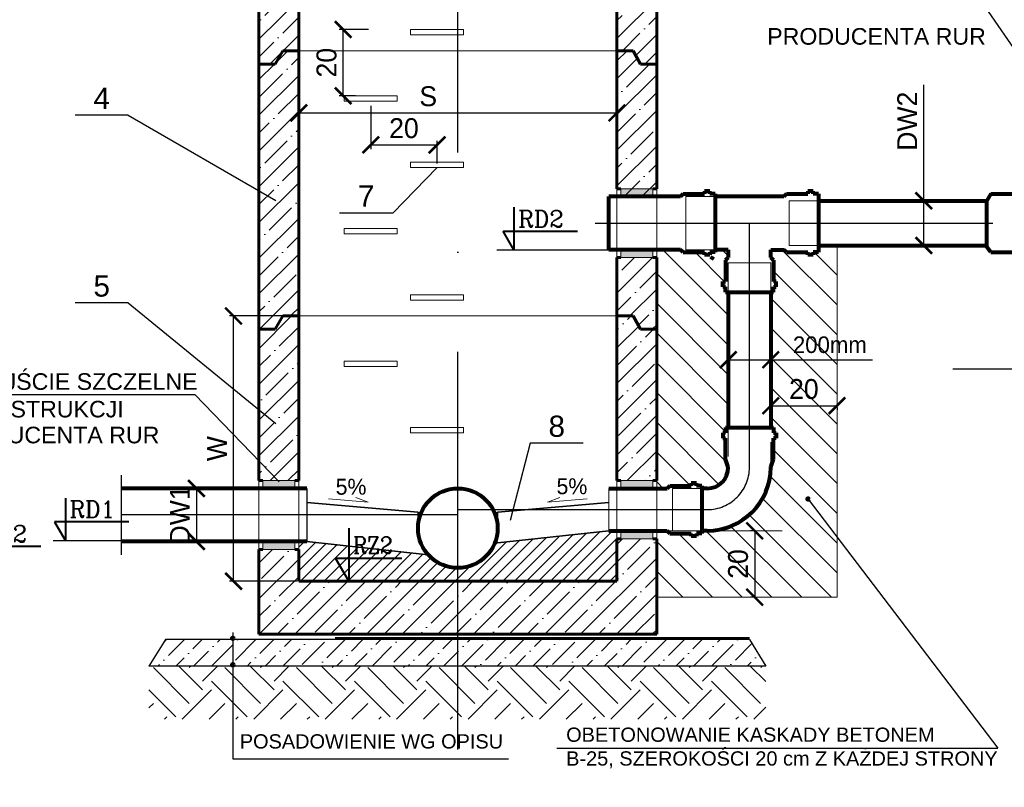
# Model space of a CAD drawing. Header units: millimetres. Extents: x -223 to 911, y -2562 to -571.
# Tile 5 of 15: x 210 to 507, y -2069 to -1837. Entities that reach past the tile are written whole.
import ezdxf
from ezdxf.enums import TextEntityAlignment as Align

# ---------------------------------------------------------------- set-up
doc = ezdxf.new("R2010")
doc.units = ezdxf.units.MM
doc.header["$LTSCALE"] = 10
for name, pattern in [('ACAD_ISO10W100', [18, 12, -3, 0, -3]), ('HIDDEN', [0.375, 0.25, -0.125]), ('HIDDEN2', [4.7625, 3.175, -1.5875])]:
    doc.linetypes.add(name, pattern=pattern)
for name, color, linetype, lineweight in [('Kineta', 7, 'Continuous', 35), ('KRESKOWANIE', 7, 'Continuous', 18), ('Opisy', 7, 'Continuous', 25), ('osie', 7, 'ACAD_ISO10W100', 25), ('Przecięcia', 7, 'HIDDEN2', 18), ('Rury', 7, 'Continuous', 80), ('Studzienka - konstrukcje', 7, 'Continuous', 60), ('Studzineka - cienkie', 7, 'Continuous', 20), ('Teren', 7, 'Continuous', 20), ('Wymiary', 7, 'Continuous', 18)]:
    doc.layers.add(name, color=color, linetype=linetype, lineweight=lineweight)
doc.layers.add('USZCZELNIENIE', color=7, linetype='Continuous')
doc.styles.add('Arial', font='arial.ttf', dxfattribs={"height": 6})
doc.styles.add('Romanc', font='romanc.shx', dxfattribs={"height": 15})
doc.dimstyles.new('ISO-25', dxfattribs={"dimtxt": 6, "dimasz": 5, "dimexe": 1.25, "dimexo": 0.5, "dimgap": 2, "dimtad": 1, "dimdec": 0, "dimtxsty": 'Standard', "dimblk": 'ARCHTICK', "dimcen": 2.5, "dimadec": 0, "dimazin": 0, "dimtfac": 1, "dimtdec": 0, "dimtmove": 0, "dimatfit": 3, "dimfxl": 1, "dimarcsym": 0})
pattern_1 = [(135, (-13.298, -1147.455), (-4.49013, -4.49013), [])]

# ---------------------------------------------------------------- blocks, each defined once
blk = doc.blocks.new('_ArchTick')
at = {"color": 0, "linetype": 'ByBlock', "const_width": 0.15}
blk.add_lwpolyline([(-0.5, -0.5), (0.5, 0.5)], dxfattribs=at)
blk = doc.blocks.new('*D199')
at = {"layer": 'Defpoints', "color": 0, "transparency": 16777216}
for p in [(263.82, -1978.43), (263.75, -1994.43), (263.82, -1994.43)]:
    blk.add_point(p, dxfattribs=at)
at = {"layer": 'Wymiary', "color": 0, "lineweight": -2, "transparency": 16777216}
for p, q in [((263.32, -1978.43), (262.5, -1978.43)), ((263.75, -1978.43), (263.75, -1994.43)), ((263.32, -1994.43), (262.5, -1994.43))]:
    blk.add_line(p, q, dxfattribs=at)
at = {"layer": 'Wymiary', "color": 0, "lineweight": -2, "transparency": 16777216, "xscale": 5, "yscale": 5, "zscale": 5}
for p, rotation in [((263.75, -1978.43), 90), ((263.75, -1994.43), 270)]:
    blk.add_blockref('_ArchTick', p, dxfattribs=dict(at, rotation=rotation))
at = {"layer": 'Wymiary', "color": 0, "transparency": 16777216, "insert": (258.75, -1986.43), "char_height": 6, "attachment_point": 5, "rotation": 90}
blk.add_mtext('DW1', dxfattribs=at)
blk = doc.blocks.new('*D200')
at = {"layer": 'Defpoints', "color": 0, "transparency": 16777216}
for p in [(483.7, -1891.68), (483.2, -1905.17), (483.7, -1905.17)]:
    blk.add_point(p, dxfattribs=at)
at = {"layer": 'Wymiary', "color": 0, "lineweight": -2, "transparency": 16777216}
for p, q in [((483.2, -1891.68), (483.2, -1856.68)), ((483.2, -1891.68), (481.95, -1891.68)), ((483.2, -1905.17), (483.2, -1891.68)), ((483.2, -1905.17), (481.95, -1905.17))]:
    blk.add_line(p, q, dxfattribs=at)
at = {"layer": 'Wymiary', "color": 0, "lineweight": -2, "transparency": 16777216, "xscale": 5, "yscale": 5, "zscale": 5}
for p, rotation in [((483.2, -1891.68), 90), ((483.2, -1905.17), 270)]:
    blk.add_blockref('_ArchTick', p, dxfattribs=dict(at, rotation=rotation))
at = {"layer": 'Wymiary', "color": 0, "transparency": 16777216, "insert": (478.2, -1867.68), "char_height": 6, "attachment_point": 5, "rotation": 90}
blk.add_mtext('DW2', dxfattribs=at)
blk = doc.blocks.new('*D233')
at = {"layer": 'Defpoints', "color": 0, "transparency": 16777216}
for p in [(424.22, -1939.63), (437.02, -1939.63), (437.02, -1939.63)]:
    blk.add_point(p, dxfattribs=at)
at = {"layer": 'Wymiary', "color": 0, "lineweight": -2, "transparency": 16777216}
for p, q in [((424.22, -1939.13), (424.22, -1938.38)), ((424.22, -1939.63), (437.02, -1939.63)), ((437.02, -1939.13), (437.02, -1938.38)), ((437.02, -1939.63), (467.69, -1939.63))]:
    blk.add_line(p, q, dxfattribs=at)
at = {"layer": 'Wymiary', "color": 0, "lineweight": -2, "transparency": 16777216, "xscale": 5, "yscale": 5, "zscale": 5, "rotation": 180}
blk.add_blockref('_ArchTick', (424.22, -1939.63), dxfattribs=at)
at = {"layer": 'Wymiary', "color": 0, "lineweight": -2, "transparency": 16777216, "xscale": 5, "yscale": 5, "zscale": 5}
blk.add_blockref('_ArchTick', (437.02, -1939.63), dxfattribs=at)
at = {"layer": 'Wymiary', "color": 0, "transparency": 16777216, "insert": (454.86, -1935.13), "char_height": 5, "attachment_point": 5}
blk.add_mtext('200mm', dxfattribs=at)
blk = doc.blocks.new('*D203')
at = {"layer": 'Defpoints', "color": 0, "transparency": 16777216}
for p in [(294.62, -1843.28), (390.62, -1843.28), (390.62, -1865.19)]:
    blk.add_point(p, dxfattribs=at)
at = {"layer": 'Wymiary', "color": 0, "lineweight": -2, "transparency": 16777216}
for p, q in [((294.62, -1843.78), (294.62, -1866.44)), ((390.62, -1843.78), (390.62, -1866.44)), ((294.62, -1865.19), (390.62, -1865.19))]:
    blk.add_line(p, q, dxfattribs=at)
at = {"layer": 'Wymiary', "color": 0, "lineweight": -2, "transparency": 16777216, "xscale": 5, "yscale": 5, "zscale": 5, "rotation": 180}
blk.add_blockref('_ArchTick', (294.62, -1865.19), dxfattribs=at)
at = {"layer": 'Wymiary', "color": 0, "lineweight": -2, "transparency": 16777216, "xscale": 5, "yscale": 5, "zscale": 5}
blk.add_blockref('_ArchTick', (390.62, -1865.19), dxfattribs=at)
at = {"layer": 'Wymiary', "color": 0, "transparency": 16777216, "insert": (333.69, -1860.19), "char_height": 6, "attachment_point": 5}
blk.add_mtext('S', dxfattribs=at)
blk = doc.blocks.new('*D235')
at = {"layer": 'Defpoints', "color": 0, "transparency": 16777216}
for p in [(274.95, -1926.43), (294.62, -1926.43), (294.62, -2006.43)]:
    blk.add_point(p, dxfattribs=at)
at = {"layer": 'Wymiary', "color": 0, "lineweight": -2, "transparency": 16777216}
for p, q in [((294.12, -1926.43), (273.7, -1926.43)), ((274.95, -2006.43), (274.95, -1926.43)), ((294.12, -2006.43), (273.7, -2006.43))]:
    blk.add_line(p, q, dxfattribs=at)
at = {"layer": 'Wymiary', "color": 0, "lineweight": -2, "transparency": 16777216, "xscale": 5, "yscale": 5, "zscale": 5}
for p, rotation in [((274.95, -1926.43), 90), ((274.95, -2006.43), 270)]:
    blk.add_blockref('_ArchTick', p, dxfattribs=dict(at, rotation=rotation))
at = {"layer": 'Wymiary', "color": 0, "transparency": 16777216, "insert": (269.95, -1966.43), "char_height": 6, "attachment_point": 5, "rotation": 90}
blk.add_mtext('W', dxfattribs=at)
blk = doc.blocks.new('*D234')
at = {"layer": 'Defpoints', "color": 0, "transparency": 16777216}
for p in [(437.02, -1953.49), (457.02, -1953.49), (457.02, -1953.49)]:
    blk.add_point(p, dxfattribs=at)
at = {"layer": 'Wymiary', "color": 0, "lineweight": -2, "transparency": 16777216}
for p, q in [((437.02, -1953.49), (457.02, -1953.49)), ((437.02, -1953.99), (437.02, -1954.74)), ((457.02, -1953.99), (457.02, -1954.74))]:
    blk.add_line(p, q, dxfattribs=at)
at = {"layer": 'Wymiary', "color": 0, "lineweight": -2, "transparency": 16777216, "xscale": 5, "yscale": 5, "zscale": 5, "rotation": 180}
blk.add_blockref('_ArchTick', (437.02, -1953.49), dxfattribs=at)
at = {"layer": 'Wymiary', "color": 0, "lineweight": -2, "transparency": 16777216, "xscale": 5, "yscale": 5, "zscale": 5}
blk.add_blockref('_ArchTick', (457.02, -1953.49), dxfattribs=at)
at = {"layer": 'Wymiary', "color": 0, "transparency": 16777216, "insert": (447.02, -1948.49), "char_height": 6, "attachment_point": 5}
blk.add_mtext('20', dxfattribs=at)
blk = doc.blocks.new('*D213')
at = {"layer": 'Defpoints', "color": 0, "transparency": 16777216}
for p in [(432.19, -1991.23), (432.19, -2011.23), (432.19, -2011.23)]:
    blk.add_point(p, dxfattribs=at)
at = {"layer": 'Wymiary', "color": 0, "lineweight": -2, "transparency": 16777216}
for p, q in [((431.69, -1991.23), (430.94, -1991.23)), ((432.19, -1991.23), (432.19, -2011.23)), ((431.69, -2011.23), (430.94, -2011.23))]:
    blk.add_line(p, q, dxfattribs=at)
at = {"layer": 'Wymiary', "color": 0, "lineweight": -2, "transparency": 16777216, "xscale": 5, "yscale": 5, "zscale": 5}
for p, rotation in [((432.19, -1991.23), 90), ((432.19, -2011.23), 270)]:
    blk.add_blockref('_ArchTick', p, dxfattribs=dict(at, rotation=rotation))
at = {"layer": 'Wymiary', "color": 0, "transparency": 16777216, "insert": (427.19, -2001.23), "char_height": 6, "attachment_point": 5, "rotation": 90}
blk.add_mtext('20', dxfattribs=at)
blk = doc.blocks.new('*D230')
at = {"layer": 'Defpoints', "color": 0, "transparency": 16777216}
for p in [(308.03, -1840.03), (316.2, -1840.03), (312.2, -1860.03)]:
    blk.add_point(p, dxfattribs=at)
at = {"layer": 'Wymiary', "color": 0, "lineweight": -2, "transparency": 16777216}
for p, q in [((315.7, -1840.03), (306.78, -1840.03)), ((308.03, -1860.03), (308.03, -1840.03)), ((311.7, -1860.03), (306.78, -1860.03))]:
    blk.add_line(p, q, dxfattribs=at)
at = {"layer": 'Wymiary', "color": 0, "lineweight": -2, "transparency": 16777216, "xscale": 5, "yscale": 5, "zscale": 5}
for p, rotation in [((308.03, -1840.03), 90), ((308.03, -1860.03), 270)]:
    blk.add_blockref('_ArchTick', p, dxfattribs=dict(at, rotation=rotation))
at = {"layer": 'Wymiary', "color": 0, "transparency": 16777216, "insert": (303.03, -1850.03), "char_height": 6, "attachment_point": 5, "rotation": 90}
blk.add_mtext('20', dxfattribs=at)
blk = doc.blocks.new('*D231')
at = {"layer": 'Defpoints', "color": 0, "transparency": 16777216}
for p in [(316.36, -1862.53), (336.36, -1874.82), (336.36, -1880.93)]:
    blk.add_point(p, dxfattribs=at)
at = {"layer": 'Wymiary', "color": 0, "lineweight": -2, "transparency": 16777216}
for p, q in [((316.36, -1863.03), (316.36, -1876.07)), ((336.36, -1880.43), (336.36, -1873.57)), ((316.36, -1874.82), (336.36, -1874.82))]:
    blk.add_line(p, q, dxfattribs=at)
at = {"layer": 'Wymiary', "color": 0, "lineweight": -2, "transparency": 16777216, "xscale": 5, "yscale": 5, "zscale": 5, "rotation": 180}
blk.add_blockref('_ArchTick', (316.36, -1874.82), dxfattribs=at)
at = {"layer": 'Wymiary', "color": 0, "lineweight": -2, "transparency": 16777216, "xscale": 5, "yscale": 5, "zscale": 5}
blk.add_blockref('_ArchTick', (336.36, -1874.82), dxfattribs=at)
at = {"layer": 'Wymiary', "color": 0, "transparency": 16777216, "insert": (326.36, -1869.82), "char_height": 6, "attachment_point": 5}
blk.add_mtext('20', dxfattribs=at)

msp = doc.modelspace()

# ---------------------------------------------------------------- hatches: boundary and pattern name
at = {"layer": 'Kineta', "lineweight": 15}
h = msp.add_hatch(dxfattribs=at)
h.set_pattern_fill('ANSI31', color=256, scale=2, angle=90, style=0)
h.set_pattern_definition(pattern_1)
h.paths.add_polyline_path([(402.62, -2011.23), (457.02, -2011.23), (457.02, -1906.43), (451.42, -1906.43), (451.42, -1907.23), (449.82, -1907.23), (449.82, -1908.03), (448.22, -1908.03), (448.22, -1907.23), (441.82, -1907.23), (441.02, -1906.43), (437.02, -1906.43), (437.02, -1908.83), (437.82, -1909.63), (437.82, -1916.03), (438.62, -1916.03), (438.62, -1917.63), (437.82, -1917.63), (437.82, -1919.23), (437.02, -1919.23), (437.02, -1960.03), (437.82, -1960.03), (437.82, -1961.63), (438.62, -1961.63), (438.62, -1963.23), (437.82, -1963.23), (437.82, -1969.63), (436.47, -1976.59), (435.26, -1980.06), (432.43, -1984.48), (430.74, -1986.23), (427.99, -1988.31), (424.22, -1990.13), (421.3, -1990.91), (416.22, -1991.23), (416.22, -1992.03), (414.62, -1992.03), (414.62, -1992.83), (413.02, -1992.83), (413.02, -1992.03), (406.62, -1992.03), (405.82, -1991.23), (402.62, -1991.23)])
h = msp.add_hatch(dxfattribs=at)
h.set_pattern_fill('ANSI31', color=256, scale=2, angle=90, style=0)
h.set_pattern_definition(pattern_1)
h.paths.add_polyline_path([(402.62, -1908.83), (402.62, -1906.43), (409.82, -1906.43), (410.62, -1907.23), (417.02, -1907.23), (417.02, -1908.03), (418.62, -1908.03), (418.62, -1907.23), (420.22, -1907.23), (420.22, -1906.43), (424.22, -1906.43), (424.22, -1908.83), (423.42, -1909.63), (423.42, -1916.03), (422.62, -1916.03), (422.62, -1917.63), (423.42, -1917.63), (423.42, -1919.23), (424.22, -1919.23), (424.22, -1960.03), (423.42, -1960.03), (423.42, -1961.63), (422.62, -1961.63), (422.62, -1963.23), (423.42, -1963.23), (423.42, -1969.63), (424.22, -1972.03), (423.9, -1974.04), (423.29, -1975.36), (422.35, -1976.55), (421.01, -1977.58), (419.86, -1978.09), (417.82, -1978.43), (416.22, -1978.43), (416.22, -1977.63), (414.62, -1977.63), (414.62, -1976.83), (413.02, -1976.83), (413.02, -1977.63), (406.62, -1977.63), (405.82, -1978.43), (402.62, -1978.43)])
h = msp.add_hatch(dxfattribs=at)
h.set_pattern_fill('ANSI31', color=256, scale=0.8, style=0)
h.set_pattern_definition([(45, (-654.1754, -2431.256), (-1.796051, 1.796051), [])])
h.paths.add_polyline_path([(294.62, -2006.43), (342.62, -2006.43), (342.62, -2002.43, -0.213422), (333.68, -1998.43), (297.02, -1994.43), (294.62, -1994.43), (294.62, -1996.83), (294.62, -1996.83)])
h.paths.add_polyline_path([(342.62, -2006.43), (390.62, -2006.43), (390.62, -1993.63), (390.62, -1991.23), (388.22, -1991.23), (353.72, -1994.99, -0.304016), (342.62, -2002.43)])
at = {"layer": 'KRESKOWANIE'}
h = msp.add_hatch(dxfattribs=at)
h.set_pattern_fill('ANSI35', color=256, scale=1.2)
h.set_pattern_definition([(45, (-13.298, -1147.455), (-5.388154, 5.388154), []), (45, (-7.91, -1147.455), (-5.388154, 5.388154), [9.525, -1.905, 0, -1.905])])
h.paths.add_polyline_path([(294.62, -1822.43), (282.62, -1822.43), (282.62, -1850.43), (287.47, -1850.43), (289.78, -1846.43), (294.62, -1846.43)])
h.paths.add_polyline_path([(402.62, -1822.43), (390.62, -1822.43), (390.62, -1846.43), (395.47, -1846.43), (397.78, -1850.43), (402.62, -1850.43)])
h = msp.add_hatch(dxfattribs=at)
h.set_pattern_fill('ANSI35', color=256, scale=1.2, style=0)
h.set_pattern_definition([(45, (-358.1754, -2431.256), (-5.388154, 5.388154), []), (45, (-352.787, -2431.256), (-5.388154, 5.388154), [9.525, -1.905, 0, -1.905])])
h.paths.add_polyline_path([(282.62, -1930.43), (287.47, -1930.43), (289.78, -1926.43), (294.62, -1926.43), (294.62, -1846.43), (289.78, -1846.43), (287.47, -1850.43), (282.62, -1850.43)])
h.paths.add_polyline_path([(390.62, -1890.43), (402.62, -1890.43), (402.62, -1850.43), (397.78, -1850.43), (395.47, -1846.43), (390.62, -1846.43)])
h.paths.add_polyline_path([(402.62, -1908.83), (390.62, -1908.83), (390.62, -1926.43), (395.47, -1926.43), (397.78, -1930.43), (402.62, -1930.43)])
h = msp.add_hatch(dxfattribs=at)
h.set_pattern_fill('ANSI35', color=256, scale=1.2, style=0)
h.set_pattern_definition([(45, (-654.1754, -2431.256), (-5.388154, 5.388154), []), (45, (-648.787, -2431.256), (-5.388154, 5.388154), [9.525, -1.905, 0, -1.905])])
h.paths.add_polyline_path([(294.62, -1926.43), (289.78, -1926.43), (287.47, -1930.43), (282.62, -1930.43), (282.62, -1976.03), (294.62, -1976.03)])
h.paths.add_polyline_path([(282.62, -1996.83), (282.62, -2007.73), (294.62, -2004.05), (294.62, -1996.83)])
h.paths.add_polyline_path([(342.62, -2022.43), (342.62, -2006.43), (294.62, -2006.43), (294.62, -2004.05), (282.62, -2007.73), (282.62, -2022.43)])
h.paths.add_polyline_path([(342.62, -2006.43), (342.62, -2022.43), (402.62, -2022.43), (402.62, -1993.63), (390.62, -1993.63), (390.62, -2006.43)])
h.paths.add_polyline_path([(390.62, -1976.03), (402.62, -1976.03), (402.62, -1930.43), (397.78, -1930.43), (395.47, -1926.43), (390.62, -1926.43)])
h = msp.add_hatch(dxfattribs=at)
h.set_pattern_fill('ANSI36', color=256, scale=1.2, style=0)
h.set_pattern_definition([(45, (593.39, -2046.3707), (2.020558, 7.40871), [9.525, -1.905, 0, -1.905])])
h.paths.add_polyline_path([(435.51, -2032.03), (430.62, -2024.03), (254.37, -2024.03), (249.42, -2032.03)])
at = {"layer": 'Teren'}
h = msp.add_hatch(dxfattribs=at)
h.set_pattern_fill('EARTH', color=256, scale=2.4, angle=45, style=0)
h.set_pattern_definition([(45, (-682.723, -2489.147), (1e-15, 21.55261), [15.24, -15.24]), (45, (-686.764, -2485.106), (1e-15, 21.55261), [15.24, -15.24]), (45, (-690.805, -2481.065), (1e-15, 21.55261), [15.24, -15.24]), (135, (-690.805, -2478.371), (-21.55261, 1e-15), [15.24, -15.24]), (135, (-686.764, -2474.33), (-21.55261, 1e-15), [15.24, -15.24]), (135, (-682.723, -2470.289), (-21.55261, 1e-15), [15.24, -15.24])])
h.paths.add_polyline_path([(435.51, -2048.03), (435.51, -2032.03), (249.42, -2032.03), (249.42, -2048.03)])
at = {"layer": 'USZCZELNIENIE'}
h = msp.add_hatch(color=256, dxfattribs=at)
h.paths.add_polyline_path([(391.82, -1888.03), (391.82, -1890.43), (401.42, -1890.43), (401.42, -1888.03)])
h.paths.add_polyline_path([(401.42, -1908.83), (401.42, -1906.43), (391.82, -1906.43), (391.82, -1908.83)])
h = msp.add_hatch(color=256, dxfattribs=at)
h.paths.add_polyline_path([(283.82, -1976.03), (283.82, -1978.43), (293.42, -1978.43), (293.42, -1976.03)])
h.paths.add_polyline_path([(293.42, -1996.83), (293.42, -1994.43), (283.82, -1994.43), (283.82, -1996.83)])
h = msp.add_hatch(color=256, dxfattribs=at)
h.paths.add_polyline_path([(401.42, -1978.43), (401.42, -1976.03), (391.82, -1976.03), (391.82, -1978.43)])
h.paths.add_polyline_path([(401.42, -1991.23), (391.82, -1991.23), (391.82, -1993.63), (401.42, -1993.63)])

# ---------------------------------------------------------------- linework, layer by layer
at = {"color": 7, "linetype": 'Continuous'}
for p, q in [((410.25, -1907.04), (410.25, -1907.19)), ((410.25, -1907.19), (410.25, -1907.3))]:
    msp.add_line(p, q, dxfattribs=at)
for p, q in [((241.02, -1974.43), (241.02, -1998.43)), ((297.02, -1978.43), (297.02, -1994.43))]:
    msp.add_line(p, q)
at = {"layer": 'Kineta', "lineweight": 15}
for p, q in [((457.02, -2011.23), (457.02, -1905.17)), ((402.62, -2011.23), (457.02, -2011.23))]:
    msp.add_line(p, q, dxfattribs=at)
at = {"layer": 'Kineta'}
for p, q in [((330.62, -1985.63), (297.02, -1982.69)), ((354.62, -1985.63), (388.22, -1982.69)), ((330.62, -1990.43), (330.62, -1985.63)), ((354.62, -1990.43), (354.62, -1985.63)), ((388.22, -1991.23), (353.72, -1994.99)), ((297.02, -1994.43), (333.68, -1998.43))]:
    msp.add_line(p, q, dxfattribs=at)
for centre, start, end in [((342.62, -2186.83), 80.4727, 80.4727), ((621.41, -2223.67), 99.5273, 99.5273), ((621.41, -2223.67), 99.5273, 99.5273), ((621.41, -2223.67), 99.5273, 99.5273), ((66.97, -2271.63), 99.5273, 99.5273), ((342.62, -2271.63), 99.5273, 99.5273), ((342.62, -2271.63), 80.4727, 80.4727)]:
    msp.add_arc(centre, 290, start, end, dxfattribs=at)
at = {"layer": 'Opisy'}
for p, q in [((499.4, -1829.94), (567.6, -1929.17)), ((243.17, -1865.89), (227.17, -1865.89)), ((243.17, -1865.89), (287.7, -1891.6)), ((322.96, -1895.39), (336.36, -1881.63)), ((322.96, -1895.39), (306.96, -1895.39)), ((354.39, -1906.43), (388.22, -1906.43)), ((243.17, -1922.5), (227.17, -1922.5)), ((243.17, -1922.5), (287.7, -1958.82)), ((184.26, -1950.09), (263.31, -1950.09)), ((263.31, -1950.09), (288.67, -1976.4)), ((364.46, -1964.8), (358.42, -1988.16)), ((380.46, -1964.8), (364.46, -1964.8)), ((448.27, -1981.64), (505.58, -2056.78)), ((220.49, -1994.17), (241.02, -1994.17)), ((274.72, -2021.92), (274.72, -2059.96)), ((372.53, -2056.78), (505.58, -2056.78)), ((274.72, -2059.96), (357.86, -2059.96))]:
    msp.add_line(p, q, dxfattribs=at)
at = {"layer": 'Opisy', "lineweight": 40}
for p, q in [((359.5, -1893.63), (359.5, -1906.43)), ((359.5, -1906.43), (356.3, -1900.88)), ((356.3, -1900.88), (378.7, -1900.88)), ((224.2, -1981.37), (224.2, -1994.17)), ((220.93, -1988.42), (243.33, -1988.42)), ((224.2, -1994.17), (221, -1988.62)), ((309.7, -1990.43), (309.7, -2006.43)), ((194.41, -1995.84), (216.81, -1995.84)), ((309.7, -2006.43), (305.7, -1999.5)), ((305.7, -1999.5), (325.7, -1999.5))]:
    msp.add_line(p, q, dxfattribs=at)
at = {"layer": 'Opisy', "lineweight": 60}
for centre in [(448.27, -1981.64), (274.72, -2023.63), (274.72, -2031.63)]:
    msp.add_circle(centre, 0.4, dxfattribs=at)
at = {"layer": 'osie'}
for p, q in [((342.62, -2057.2), (342.62, -1758.1)), ((384.02, -1898.43), (518.67, -1898.43)), ((430.62, -1972.03), (430.62, -1898.43)), ((732.01, -1942.47), (492.01, -1942.47)), ((732.01, -1942.47), (492.01, -1942.47)), ((732.01, -1942.47), (492.01, -1942.47)), ((342.62, -1986.43), (241.02, -1986.43)), ((342.62, -1984.83), (417.82, -1984.83))]:
    msp.add_line(p, q, dxfattribs=at)
msp.add_arc((417.82, -1972.03), 12.8, 270, 0, dxfattribs=at)
at = {"layer": 'Przecięcia'}
for p, q in [((390.62, -1888.03), (390.62, -1908.83)), ((402.62, -1888.03), (402.62, -1908.83)), ((420.22, -1890.43), (411.42, -1890.43)), ((411.42, -1890.43), (411.42, -1906.43)), ((420.22, -1890.43), (411.42, -1890.43)), ((411.42, -1890.43), (411.42, -1906.43)), ((451.42, -1891.68), (442.62, -1891.68)), ((442.62, -1891.68), (442.62, -1905.17)), ((411.42, -1906.43), (420.22, -1906.43)), ((411.42, -1906.43), (420.22, -1906.43)), ((442.62, -1905.17), (451.11, -1905.17)), ((424.22, -1919.23), (424.22, -1910.43)), ((424.22, -1910.43), (437.02, -1910.43)), ((437.02, -1910.43), (437.02, -1919.23)), ((424.22, -1960.03), (424.22, -1968.83)), ((437.02, -1973.25), (437.02, -1964.45)), ((282.62, -1976.03), (282.62, -1979.63)), ((282.62, -1978.43), (282.62, -1994.43)), ((294.62, -1976.03), (294.62, -1979.63)), ((294.62, -1978.43), (294.62, -1994.43)), ((390.62, -1976.03), (390.62, -1979.63)), ((390.62, -1978.43), (390.62, -1991.23)), ((402.62, -1976.03), (402.62, -1979.63)), ((402.62, -1978.43), (402.62, -1991.23)), ((416.22, -1978.43), (407.42, -1978.43)), ((407.42, -1978.43), (407.42, -1991.23)), ((390.62, -1993.63), (390.62, -1991.23)), ((402.62, -1993.63), (402.62, -1991.23)), ((407.42, -1991.23), (416.22, -1991.23)), ((282.62, -1996.83), (282.62, -1994.43)), ((294.62, -1996.83), (294.62, -1994.43))]:
    msp.add_line(p, q, dxfattribs=at)
at = {"layer": 'Rury'}
for p, q in [((418.62, -1888.83), (417.02, -1888.83)), ((417.02, -1888.83), (417.02, -1889.63)), ((418.62, -1889.63), (418.62, -1888.83)), ((449.82, -1888.83), (448.22, -1888.83)), ((448.22, -1888.83), (448.22, -1889.63)), ((449.82, -1889.63), (449.82, -1888.83)), ((388.22, -1906.43), (388.22, -1890.43)), ((409.82, -1890.43), (388.22, -1890.43)), ((410.62, -1889.63), (409.82, -1890.43)), ((410.62, -1889.63), (417.02, -1889.63)), ((420.22, -1889.63), (418.62, -1889.63)), ((420.22, -1889.63), (420.22, -1907.23)), ((441.02, -1890.43), (420.22, -1890.43)), ((441.82, -1889.63), (441.02, -1890.43)), ((441.82, -1889.63), (448.22, -1889.63)), ((451.42, -1889.63), (449.82, -1889.63)), ((451.42, -1889.63), (451.42, -1907.23)), ((451.42, -1891.68), (502.23, -1891.68)), ((502.23, -1905.54), (502.23, -1891.68)), ((503.4, -1889.6), (509.73, -1889.6)), ((409.82, -1906.43), (388.22, -1906.43)), ((410.62, -1907.23), (409.82, -1906.43)), ((424.22, -1906.43), (420.22, -1906.43)), ((424.22, -1906.43), (424.22, -1908.83)), ((437.02, -1908.83), (437.02, -1906.43)), ((437.02, -1906.43), (441.02, -1906.43)), ((441.82, -1907.23), (441.02, -1906.43)), ((451.42, -1905.17), (502.23, -1905.17)), ((503.4, -1907.16), (509.73, -1907.16)), ((410.62, -1907.23), (417.02, -1907.23)), ((417.02, -1908.03), (417.02, -1907.23)), ((418.62, -1908.03), (417.02, -1908.03)), ((420.22, -1907.23), (418.62, -1907.23)), ((418.62, -1907.23), (418.62, -1908.03)), ((418.83, -1908.56), (419.89, -1909.18)), ((423.42, -1909.63), (424.22, -1908.83)), ((423.42, -1909.63), (423.42, -1916.03)), ((437.82, -1909.63), (437.02, -1908.83)), ((437.82, -1909.63), (437.82, -1916.03)), ((441.82, -1907.23), (448.22, -1907.23)), ((448.22, -1908.03), (448.22, -1907.23)), ((449.82, -1908.03), (448.22, -1908.03)), ((451.42, -1907.23), (449.82, -1907.23)), ((449.82, -1907.23), (449.82, -1908.03)), ((422.62, -1917.63), (422.62, -1916.03)), ((422.62, -1916.03), (423.42, -1916.03)), ((438.62, -1916.03), (437.82, -1916.03)), ((438.62, -1917.63), (438.62, -1916.03)), ((423.42, -1917.63), (422.62, -1917.63)), ((423.42, -1919.23), (423.42, -1917.63)), ((437.82, -1919.23), (437.82, -1917.63)), ((437.82, -1917.63), (438.62, -1917.63)), ((423.42, -1919.23), (437.82, -1919.23)), ((424.22, -1919.23), (424.22, -1960.03)), ((437.02, -1919.23), (437.02, -1960.03)), ((423.42, -1960.03), (437.82, -1960.03)), ((423.42, -1960.03), (423.42, -1961.63)), ((437.82, -1960.03), (437.82, -1961.63)), ((423.42, -1961.63), (422.62, -1961.63)), ((422.62, -1961.63), (422.62, -1963.23)), ((422.62, -1963.23), (423.42, -1963.23)), ((423.42, -1969.63), (423.42, -1963.23)), ((437.82, -1961.63), (438.62, -1961.63)), ((437.82, -1969.63), (437.82, -1963.23)), ((438.62, -1963.23), (437.82, -1963.23)), ((438.62, -1961.63), (438.62, -1963.23)), ((424.22, -1972.03), (423.42, -1969.63)), ((437.02, -1972.03), (437.82, -1969.63)), ((297.02, -1978.43), (241.02, -1978.43)), ((388.22, -1978.43), (405.82, -1978.43)), ((388.22, -1978.43), (405.82, -1978.43)), ((406.62, -1977.63), (405.82, -1978.43)), ((406.62, -1977.63), (413.02, -1977.63)), ((414.62, -1976.83), (413.02, -1976.83)), ((413.02, -1976.83), (413.02, -1977.63)), ((414.62, -1977.63), (414.62, -1976.83)), ((416.22, -1977.63), (414.62, -1977.63)), ((416.22, -1977.63), (416.22, -1992.03)), ((417.82, -1978.43), (416.22, -1978.43)), ((388.22, -1991.23), (405.82, -1991.23)), ((406.62, -1992.03), (405.82, -1991.23)), ((406.62, -1992.03), (413.02, -1992.03)), ((413.02, -1992.83), (413.02, -1992.03)), ((414.62, -1992.83), (413.02, -1992.83)), ((416.22, -1992.03), (414.62, -1992.03)), ((414.62, -1992.03), (414.62, -1992.83)), ((417.82, -1991.23), (416.22, -1991.23)), ((297.02, -1994.43), (241.02, -1994.43))]:
    msp.add_line(p, q, dxfattribs=at)
for points in [[(503.4, -1889.6), (502.23, -1891.68)], [(503.4, -1907.16), (502.23, -1905.54)]]:
    msp.add_lwpolyline(points, dxfattribs=at)
msp.add_circle((342.62, -1990.43), 12, dxfattribs=at)
for radius in [19.2, 6.4]:
    msp.add_arc((417.82, -1972.03), radius, 270, 0, dxfattribs=at)
at = {"layer": 'Studzienka - konstrukcje'}
for p, q in [((282.62, -1850.43), (282.62, -1822.43)), ((294.62, -1846.43), (294.62, -1822.43)), ((390.62, -1846.43), (390.62, -1822.43)), ((402.62, -1850.43), (402.62, -1822.43)), ((287.47, -1850.43), (289.78, -1846.43)), ((287.47, -1850.43), (289.78, -1846.43)), ((294.62, -1846.43), (289.78, -1846.43)), ((294.62, -1846.43), (289.78, -1846.43)), ((294.62, -1926.43), (294.62, -1846.43)), ((390.62, -1846.43), (395.47, -1846.43)), ((390.62, -1846.43), (395.47, -1846.43)), ((390.62, -1888.03), (390.62, -1846.43)), ((397.78, -1850.43), (395.47, -1846.43)), ((397.78, -1850.43), (395.47, -1846.43)), ((282.62, -1930.43), (282.62, -1850.43)), ((287.47, -1850.43), (282.62, -1850.43)), ((287.47, -1850.43), (282.62, -1850.43)), ((397.78, -1850.43), (402.62, -1850.43)), ((397.78, -1850.43), (402.62, -1850.43)), ((402.62, -1888.03), (402.62, -1850.43)), ((391.82, -1888.03), (390.62, -1888.03)), ((402.62, -1888.03), (401.42, -1888.03)), ((390.62, -1926.43), (390.62, -1908.83)), ((391.82, -1908.83), (390.62, -1908.83)), ((402.62, -1908.83), (401.42, -1908.83)), ((402.62, -1930.43), (402.62, -1908.83)), ((287.47, -1930.43), (289.78, -1926.43)), ((287.47, -1930.43), (289.78, -1926.43)), ((294.62, -1926.43), (289.78, -1926.43)), ((294.62, -1926.43), (289.78, -1926.43)), ((294.62, -1976.03), (294.62, -1926.43)), ((390.62, -1976.03), (390.62, -1926.43)), ((390.62, -1926.43), (395.47, -1926.43)), ((390.62, -1926.43), (395.47, -1926.43)), ((397.78, -1930.43), (395.47, -1926.43)), ((397.78, -1930.43), (395.47, -1926.43)), ((282.62, -1976.03), (282.62, -1930.43)), ((287.47, -1930.43), (282.62, -1930.43)), ((287.47, -1930.43), (282.62, -1930.43)), ((397.78, -1930.43), (402.62, -1930.43)), ((397.78, -1930.43), (402.62, -1930.43)), ((402.62, -1976.03), (402.62, -1930.43)), ((283.82, -1976.03), (282.62, -1976.03)), ((294.62, -1976.03), (293.42, -1976.03)), ((391.82, -1976.03), (390.62, -1976.03)), ((402.62, -1976.03), (401.42, -1976.03)), ((390.62, -2006.43), (390.62, -1993.63)), ((391.82, -1993.63), (390.62, -1993.63)), ((401.42, -1993.63), (402.62, -1993.63)), ((402.62, -2022.43), (402.62, -1993.63)), ((282.62, -2022.43), (282.62, -1996.83)), ((283.82, -1996.83), (282.62, -1996.83)), ((293.42, -1996.83), (294.62, -1996.83)), ((294.62, -2006.43), (294.62, -1996.83)), ((294.62, -2006.43), (390.62, -2006.43)), ((402.62, -2022.43), (282.62, -2022.43))]:
    msp.add_line(p, q, dxfattribs=at)
at = {"layer": 'Studzienka - konstrukcje', "lineweight": 25}
for p, q in [((254.37, -2024.03), (249.42, -2032.03)), ((430.62, -2024.03), (254.37, -2024.03)), ((430.62, -2024.03), (435.51, -2032.03)), ((435.51, -2032.03), (249.42, -2032.03))]:
    msp.add_line(p, q, dxfattribs=at)
at = {"layer": 'Studzienka - konstrukcje', "linetype": 'HIDDEN', "lineweight": 50, "ltscale": 50}
msp.add_line((430.62, -2023.63), (254.62, -2023.63), dxfattribs=at)
at = {"layer": 'Studzineka - cienkie'}
for p, q in [((328.36, -1840.03), (344.36, -1840.03)), ((328.36, -1841.63), (328.36, -1840.03)), ((344.36, -1841.63), (328.36, -1841.63)), ((344.36, -1840.03), (344.36, -1841.63)), ((390.62, -1846.43), (294.62, -1846.43)), ((390.62, -1846.43), (294.62, -1846.43)), ((308.36, -1860.03), (324.36, -1860.03)), ((308.36, -1861.63), (308.36, -1860.03)), ((324.36, -1861.63), (308.36, -1861.63)), ((324.36, -1860.03), (324.36, -1861.63)), ((328.36, -1880.03), (344.36, -1880.03)), ((328.36, -1881.63), (328.36, -1880.03)), ((344.36, -1880.03), (344.36, -1881.63)), ((344.36, -1881.63), (328.36, -1881.63)), ((390.62, -1888.03), (402.62, -1888.03)), ((391.82, -1888.03), (391.82, -1890.43)), ((401.42, -1888.03), (401.42, -1890.43)), ((401.42, -1890.43), (391.82, -1890.43)), ((308.36, -1900.03), (324.36, -1900.03)), ((308.36, -1901.63), (308.36, -1900.03)), ((324.36, -1900.03), (324.36, -1901.63)), ((324.36, -1901.63), (308.36, -1901.63)), ((391.82, -1908.83), (391.82, -1906.43)), ((401.42, -1906.43), (391.82, -1906.43)), ((401.42, -1908.83), (401.42, -1906.43)), ((390.62, -1908.83), (402.62, -1908.83)), ((328.36, -1920.03), (344.36, -1920.03)), ((328.36, -1921.63), (328.36, -1920.03)), ((344.36, -1921.63), (328.36, -1921.63)), ((344.36, -1920.03), (344.36, -1921.63)), ((294.62, -1926.43), (390.62, -1926.43)), ((390.62, -1926.43), (294.62, -1926.43)), ((308.36, -1940.03), (324.36, -1940.03)), ((308.36, -1941.63), (308.36, -1940.03)), ((324.36, -1941.63), (308.36, -1941.63)), ((324.36, -1940.03), (324.36, -1941.63)), ((328.36, -1960.03), (344.36, -1960.03)), ((328.36, -1961.63), (328.36, -1960.03)), ((344.36, -1960.03), (344.36, -1961.63)), ((344.36, -1961.63), (328.36, -1961.63)), ((294.62, -1976.03), (282.62, -1976.03)), ((283.82, -1976.03), (283.82, -1978.43)), ((283.82, -1978.43), (293.42, -1978.43)), ((293.42, -1976.03), (293.42, -1978.43)), ((297.02, -1978.43), (297.02, -1994.43)), ((388.22, -1978.43), (388.22, -1991.23)), ((390.62, -1976.03), (402.62, -1976.03)), ((402.62, -1976.03), (390.62, -1976.03)), ((391.82, -1976.03), (391.82, -1978.43)), ((391.82, -1978.43), (401.42, -1978.43)), ((401.42, -1976.03), (401.42, -1978.43)), ((391.82, -1993.63), (391.82, -1991.23)), ((401.42, -1991.23), (391.82, -1991.23)), ((401.42, -1993.63), (401.42, -1991.23)), ((283.82, -1996.83), (283.82, -1994.43)), ((293.42, -1994.43), (283.82, -1994.43)), ((293.42, -1996.83), (293.42, -1994.43)), ((390.62, -1993.63), (402.62, -1993.63)), ((402.62, -1993.63), (390.62, -1993.63)), ((282.62, -1996.83), (294.62, -1996.83)), ((294.62, -1996.83), (282.62, -1996.83))]:
    msp.add_line(p, q, dxfattribs=at)
at = {"layer": 'Wymiary'}
for p, q in [((315.58, -1982.59), (311.82, -1981.22)), ((369.66, -1982.59), (373.42, -1981.22)), ((303.63, -1981.55), (315.58, -1982.59)), ((381.62, -1981.55), (369.66, -1982.59))]:
    msp.add_line(p, q, dxfattribs=at)
at = {"layer": 'Wymiary', "color": 7}
msp.add_line((405.82, -1991.23), (440.5, -1991.23), dxfattribs=at)

# ---------------------------------------------------------------- texts
at = {"layer": 'Opisy', "style": 'Arial'}
for s, p in [('PRODUCENTA RUR', (435.96, -1844.6)), ('PRZEJŚCIE SZCZELNE', (187.26, -1948.7)), ('WG INSTRUKCJI', (186.71, -1957.02)), ('PRODUCENTA RUR', (186.61, -1964.83))]:
    msp.add_text(s, height=5, dxfattribs=at).set_placement(p)
for s, p in [('4', (235.17, -1865.89)), ('7', (314.96, -1895.39)), ('5', (235.17, -1922.5)), ('8', (372.46, -1964.8))]:
    msp.add_text(s, height=6.4, dxfattribs=at).set_placement(p, align=Align.BOTTOM_CENTER)
at = {"layer": 'Opisy', "lineweight": 40, "style": 'Romanc'}
for s, p in [('RD2', (360.82, -1899.66)), ('RD1', (225.44, -1987.2)), ('RD2', (198.92, -1994.62))]:
    msp.add_text(s, height=5, dxfattribs=at).set_placement(p)
at = {"layer": 'Opisy', "lineweight": 40, "style": 'Romanc', "width": 0.9}
msp.add_text('RZ2', height=5, dxfattribs=at).set_placement((311.01, -1998.06))
at = {"layer": 'Opisy', "char_height": 4.3, "width": 149.8, "attachment_point": 1, "style": 'Arial'}
for s, insert in [('POSADOWIENIE WG OPISU ', (276.84, -2052.58)), ('OBETONOWANIE KASKADY BETONEM\\PB-25, SZEROKOŚCI 20 cm Z KAŻDEJ STRONY', (375.31, -2050.56))]:
    msp.add_mtext(s, dxfattribs=dict(at, insert=insert))
at = {"layer": 'Wymiary'}
for p in [(305.76, -1980.33), (372.4, -1980.18)]:
    msp.add_text('5%', height=4.8, dxfattribs=at).set_placement(p)

# ---------------------------------------------------------------- dimensions: what is measured, and where the dimension line sits
dim = msp.add_linear_dim(base=(308.03, -1840.03), p1=(312.2, -1860.03), p2=(316.2, -1840.03), angle=90, dimstyle='ISO-25', dxfattribs=at)
dim.commit()
dim.dimension.update_dxf_attribs({"geometry": '*D230', "text_midpoint": (303.03, -1850.03)})
dim = msp.add_linear_dim(base=(390.62, -1865.19), p1=(294.62, -1843.28), p2=(390.62, -1843.28), text='S', dimstyle='ISO-25', dxfattribs=at)
dim.commit()
dim.dimension.update_dxf_attribs({"geometry": '*D203', "text_midpoint": (333.69, -1865.19), "dimtype": 160})
for base, p1, p2, text, picture, middle in [((483.2, -1905.17), (483.7, -1891.68), (483.7, -1905.17), 'DW2', '*D200', (483.2, -1867.68)), ((263.75, -1994.43), (263.82, -1978.43), (263.82, -1994.43), 'DW1', '*D199', (263.75, -1986.43))]:
    dim = msp.add_linear_dim(base=base, p1=p1, p2=p2, angle=90, text=text, dimstyle='ISO-25', override={"dimtxt": 6}, dxfattribs=at)
    dim.commit()
    dim.dimension.update_dxf_attribs({"geometry": picture, "text_midpoint": middle, "dimtype": 160})
dim = msp.add_linear_dim(base=(336.36, -1874.82), p1=(316.36, -1862.53), p2=(336.36, -1880.93), dimstyle='ISO-25', dxfattribs=at)
dim.commit()
dim.dimension.update_dxf_attribs({"geometry": '*D231', "text_midpoint": (326.36, -1869.82)})
dim = msp.add_linear_dim(base=(274.95, -1926.43), p1=(294.62, -2006.43), p2=(294.62, -1926.43), angle=90, text='W', dimstyle='ISO-25', dxfattribs=at)
dim.commit()
dim.dimension.update_dxf_attribs({"geometry": '*D235', "text_midpoint": (269.95, -1966.43)})
dim = msp.add_linear_dim(base=(437.02, -1939.63), p1=(424.22, -1939.63), p2=(437.02, -1939.63), text='200mm', dimstyle='ISO-25', override={"dimtxt": 5}, dxfattribs=at)
dim.commit()
dim.dimension.update_dxf_attribs({"geometry": '*D233', "text_midpoint": (454.86, -1935.13)})
at = {"layer": 'Wymiary', "color": 7}
for p1, p2, picture, middle in [((437.02, -1953.49), (457.02, -1953.49), '*D234', (447.02, -1948.49)), ((432.19, -1991.23), (432.19, -2011.23), '*D213', (427.19, -2001.23))]:
    dim = msp.add_aligned_dim(p1=p1, p2=p2, distance=0, dimstyle='ISO-25', dxfattribs=at)
    dim.commit()
    dim.dimension.update_dxf_attribs({"geometry": picture, "text_midpoint": middle})

doc.saveas('drawing.dxf')
